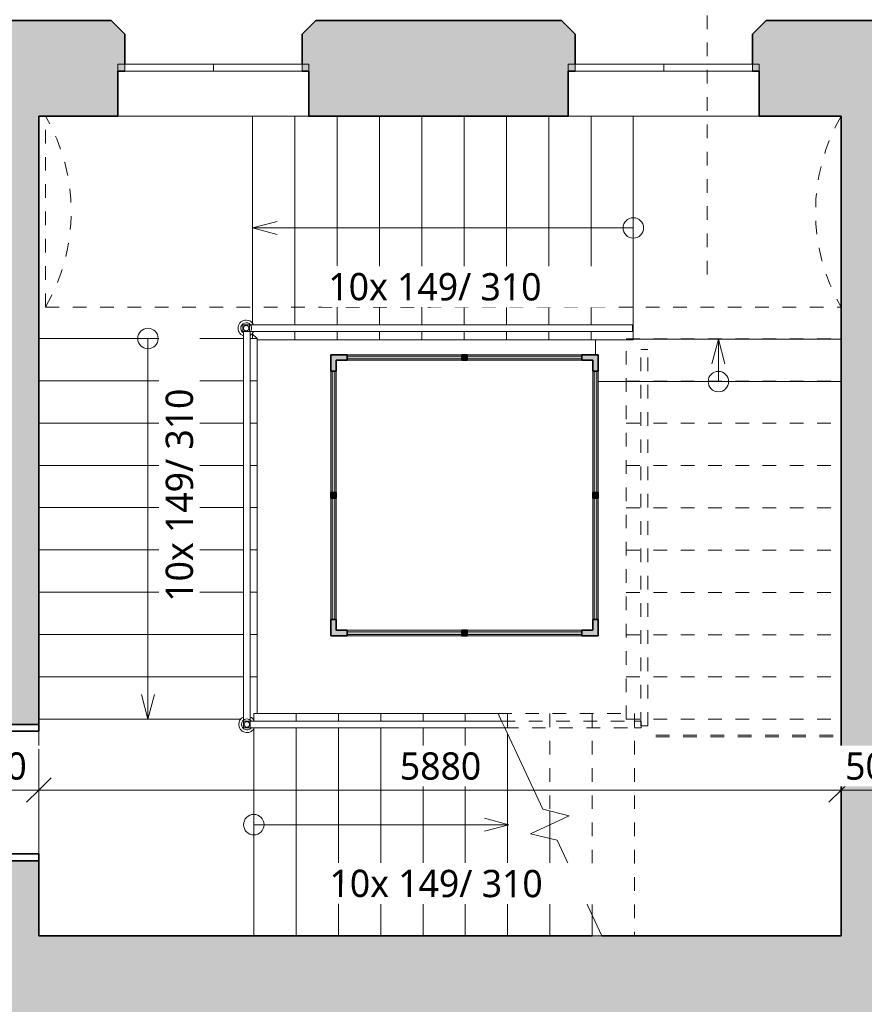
# Model space of a CAD drawing. Header units: metres. Extents: x -2.8 to 41.5, y -3 to 31.1.
# Tile 8 of 21: x 11.1 to 17.3, y 7.5 to 14.8. Entities that reach past the tile are written whole.
import ezdxf

# ---------------------------------------------------------------- set-up
doc = ezdxf.new("R2010")
doc.units = ezdxf.units.M
for name, pattern in [('AV - Carkovana 2mm', [0.0027, 0.002, -0.0007]), ('AV - Cerch_ 1 tecka 10mm', [0.018, 0.01, -0.004, 0, -0.004]), ('AV - Cerch_ 1 tecka 2mm', [0.004, 0.002, -0.001, 0, -0.001]), ('AV - Cerch_ 2 tecky 2mm', [0.0038, 0.002, -0.0006, 0, -0.0006, 0, -0.0006]), ('AV - Cerch_ 2 tecky 4mm', [0.008, 0.004, -0.0015, 0, -0.001, 0, -0.0015])]:
    doc.linetypes.add(name, pattern=pattern)
doc.layers.add('AV-KOTY', color=5, linetype='Continuous', lineweight=13, true_color=0x0000ff)
for name, color, linetype, lineweight in [('AV-KOTY-100', 7, 'Continuous', 5), ('AV-SRAFY', 7, 'Continuous', 35), ('AV-STAVBA', 7, 'Continuous', 18)]:
    doc.layers.add(name, color=color, linetype=linetype, lineweight=lineweight)
doc.styles.add('Trebuchet MS', font='trebuc.ttf', dxfattribs={"height": 0.2})
doc.dimstyles.new('2_mm_-_O_-_Blue_-_mm_-_zaokrouhlena', dxfattribs={"dimscale": 0.3048, "dimtxt": 0.20619, "dimasz": 0.590551, "dimexe": 0.393701, "dimexo": 0.0625, "dimgap": 0.065617, "dimtad": 1, "dimdec": 0, "dimlfac": 1000, "dimrnd": 10, "dimzin": 0, "dimdsep": 46, "dimtxsty": 'Trebuchet MS', "dimblk1": 'OBLIQUE', "dimblk2": 'OBLIQUE', "dimsah": 1, "dimcen": 0.09, "dimazin": 0, "dimtfac": 1, "dimtdec": 4, "dimtix": 1, "dimtmove": 0, "dimatfit": 3, "dimfxl": 0.984252, "dimfxlon": 1, "dimtvp": 1, "dimtfill": 1, "dimtolj": 1, "dimtzin": 0, "dimarcsym": 2})

# ---------------------------------------------------------------- blocks, each defined once
blk = doc.blocks.new('DO_1-P_Obl__členěné_121 - 900x2100-1016869-1NP mezipatro')
at = {"layer": 'AV-STAVBA'}
for p, q in [((-0.45, 1.085), (-0.45, 0.185)), ((-0.45, -0.445), (-0.45, 0.185)), ((0.45, -0.445), (0.45, 0.185)), ((0.45, 0.185), (0.45, -0.445)), ((-0.5, -0.445), (-0.45, -0.445)), ((-0.45, -0.445), (0.45, -0.445)), ((0.45, -0.445), (0.5, -0.445))]:
    blk.add_line(p, q, dxfattribs=at)
at = {"layer": 'AV-STAVBA', "lineweight": 35}
for p, q in [((-0.45, 0.185), (-0.5, 0.185)), ((-0.5, 0.185), (-0.5, -0.445)), ((-0.45, -0.445), (-0.45, 0.185)), ((0.5, 0.185), (0.45, 0.185)), ((0.45, 0.185), (0.45, -0.445)), ((0.5, -0.445), (0.5, 0.185)), ((-0.5, -0.445), (-0.45, -0.445)), ((0.45, -0.445), (0.5, -0.445))]:
    blk.add_line(p, q, dxfattribs=at)
at = {"layer": 'AV-STAVBA', "linetype": 'AV - Cerch_ 1 tecka 2mm'}
for p, q in [((-0.45, 0.185), (0.45, 0.185)), ((-0.5, -0.445), (0.5, -0.445)), ((-0.45, -0.445), (0.45, -0.445))]:
    blk.add_line(p, q, dxfattribs=at)
at = {"layer": 'AV-STAVBA'}
blk.add_arc((-0.45, 0.185), 0.9, 360, 90, dxfattribs=at)
blk = doc.blocks.new('Systémový panel - Prosklený panel - Interiérový-1045121-1NP mezipatro')
at = {"layer": 'AV-STAVBA'}
blk.add_hatch(color=256, dxfattribs=at).paths.add_polyline_path([(-0.42, -0.01), (0.42, -0.01), (0.42, 0.01), (-0.42, 0.01)])
for p, q in [((0.42, 0.01), (-0.42, 0.01)), ((-0.42, 0.01), (-0.42, -0.01)), ((0.42, -0.01), (0.42, 0.01)), ((-0.42, -0.01), (0.42, -0.01))]:
    blk.add_line(p, q, dxfattribs=at)
blk = doc.blocks.new('Systémový panel - Prosklený panel - Interiérový-1045395-1NP mezipatro')
at = {"layer": 'AV-STAVBA'}
blk.add_hatch(color=256, dxfattribs=at).paths.add_polyline_path([(-0.445, 0.01), (-0.445, -0.01), (0.445, -0.01), (0.445, 0.01)])
for p, q in [((0.445, 0.01), (-0.445, 0.01)), ((-0.445, 0.01), (-0.445, -0.01)), ((0.445, -0.01), (0.445, 0.01)), ((-0.445, -0.01), (0.445, -0.01))]:
    blk.add_line(p, q, dxfattribs=at)
blk = doc.blocks.new('Systémový panel - Prosklený panel - Interiérový-V7-1NP mezipatro')
at = {"layer": 'AV-STAVBA'}
blk.add_hatch(color=256, dxfattribs=at).paths.add_polyline_path([(0.1408, 0.01), (-0.42, 0.01), (-0.42, -0.01), (0.42, -0.01), (0.42, 0.01)])
for p, q in [((0.42, 0.01), (-0.42, 0.01)), ((-0.42, 0.01), (-0.42, -0.01)), ((0.42, -0.01), (0.42, 0.01)), ((-0.42, -0.01), (0.42, -0.01))]:
    blk.add_line(p, q, dxfattribs=at)
blk = doc.blocks.new('L Corner Mullion - 100x100-1044972-1NP mezipatro')
at = {"layer": 'AV-STAVBA'}
blk.add_hatch(color=256, dxfattribs=at).paths.add_polyline_path([(-0.02, 0.1), (-0.02, 0.02), (-0.1, 0.02), (-0.1, -0.02), (0.02, -0.02), (0.02, 0.1)])
at = {"layer": 'AV-STAVBA', "lineweight": 35}
for p, q in [((0.02, 0.1), (-0.02, 0.1)), ((-0.02, 0.1), (-0.02, 0.02)), ((0.02, -0.02), (0.02, 0.1)), ((-0.02, 0.02), (-0.1, 0.02)), ((-0.1, 0.02), (-0.1, -0.02)), ((-0.1, -0.02), (0.02, -0.02))]:
    blk.add_line(p, q, dxfattribs=at)
blk = doc.blocks.new('Obdélníková příčel - Koncepční příčel interiérová 40_40-1045116-1NP mezipatro')
at = {"layer": 'AV-STAVBA'}
blk.add_hatch(color=256, dxfattribs=at).paths.add_polyline_path([(-0.02, 0.02), (0.02, 0.02), (0.02, -0.02), (-0.02, -0.02)])
at = {"layer": 'AV-STAVBA', "lineweight": 35}
for p, q in [((-0.02, 0.02), (0.02, 0.02)), ((-0.02, -0.02), (-0.02, 0.02)), ((0.02, 0.02), (0.02, -0.02)), ((0.02, -0.02), (-0.02, -0.02))]:
    blk.add_line(p, q, dxfattribs=at)
blk = doc.blocks.new('L Corner Mullion - 100x100-1045031-1NP mezipatro')
at = {"layer": 'AV-STAVBA'}
blk.add_hatch(color=256, dxfattribs=at).paths.add_polyline_path([(-0.02, 0.1), (0.02, 0.1), (0.02, -0.02), (-0.1, -0.02), (-0.1, 0.02), (-0.02, 0.02)])
at = {"layer": 'AV-STAVBA', "lineweight": 35}
for p, q in [((-0.02, 0.1), (0.02, 0.1)), ((-0.02, 0.02), (-0.02, 0.1)), ((0.02, 0.1), (0.02, -0.02)), ((-0.1, -0.02), (-0.1, 0.02)), ((-0.1, 0.02), (-0.02, 0.02)), ((0.02, -0.02), (-0.1, -0.02))]:
    blk.add_line(p, q, dxfattribs=at)
blk = doc.blocks.new('Obdélníková příčel - Koncepční příčel interiérová 80_40-1045120-1NP mezipatro')
at = {"layer": 'AV-STAVBA'}
for p, q in [((13.5448, 12.2982), (14.3848, 12.2982)), ((14.3848, 12.2582), (13.5448, 12.2582))]:
    blk.add_line(p, q, dxfattribs=at)
blk = doc.blocks.new('Obdélníková příčel - Koncepční příčel interiérová 40_40-V8-1NP mezipatro')
at = {"layer": 'AV-STAVBA'}
blk.add_hatch(color=256, dxfattribs=at).paths.add_polyline_path([(-0.02, -0.02), (-0.02, 0.02), (0.02, 0.02), (0.02, -0.02)])
at = {"layer": 'AV-STAVBA', "lineweight": 35}
for p, q in [((-0.02, 0.02), (0.02, 0.02)), ((-0.02, -0.02), (-0.02, 0.02)), ((0.02, 0.02), (0.02, -0.02)), ((0.02, -0.02), (-0.02, -0.02))]:
    blk.add_line(p, q, dxfattribs=at)
blk = doc.blocks.new('L Corner Mullion - 100x100-V9-1NP mezipatro')
at = {"layer": 'AV-STAVBA'}
blk.add_hatch(color=256, dxfattribs=at).paths.add_polyline_path([(0.02, -0.02), (0.02, 0.1), (-0.02, 0.1), (-0.02, 0.02), (-0.1, 0.02), (-0.1, -0.02), (-0.0371, -0.02)])
at = {"layer": 'AV-STAVBA', "lineweight": 35}
for p, q in [((0.02, 0.1), (-0.02, 0.1)), ((-0.02, 0.1), (-0.02, 0.02)), ((0.02, -0.02), (0.02, 0.1)), ((-0.02, 0.02), (-0.1, 0.02)), ((-0.1, 0.02), (-0.1, -0.02)), ((-0.1, -0.02), (0.02, -0.02))]:
    blk.add_line(p, q, dxfattribs=at)
blk = doc.blocks.new('Obdélníková příčel - Koncepční příčel interiérová 80_40-1045391-1NP mezipatro')
at = {"layer": 'AV-STAVBA'}
for p, q in [((13.4248, 10.3582), (13.4248, 11.2482)), ((13.4648, 11.2482), (13.4648, 10.3582))]:
    blk.add_line(p, q, dxfattribs=at)
blk = doc.blocks.new('WI_2222_bez středního sloupku - 1400x3440-1056768-1NP mezipatro')
at = {"layer": 'AV-STAVBA'}
for p, q in [((-0.7, -0.02), (-0.7, 0.03)), ((-0.7, 0.03), (0.7, 0.03)), ((0, 0.03), (-0.65, 0.03)), ((-0.65, 0.03), (-0.65, -0.02)), ((-0.65, -0.02), (-0.65, 0.03)), ((0.65, 0.03), (0, 0.03)), ((0, 0.03), (0, -0.02)), ((0, 0.03), (0, -0.02)), ((0.65, 0.03), (0.65, -0.02)), ((0.65, -0.02), (0.65, 0.03)), ((0.7, -0.02), (0.7, 0.03)), ((-0.7, -0.02), (0.7, -0.02)), ((-0.65, -0.02), (0, -0.02)), ((0, -0.02), (0.65, -0.02))]:
    blk.add_line(p, q, dxfattribs=at)
blk = doc.blocks.new('Railing - BA_Zdobný sloupek zábradlí-1391636-1NP mezipatro')
at = {"layer": 'AV-STAVBA'}
for p, q in [((0.025, 0.025), (-0.025, 0.025)), ((-0.025, 0.025), (-0.025, -0.025)), ((0.025, -0.025), (0.025, 0.025)), ((-0.025, -0.025), (0.025, -0.025))]:
    blk.add_line(p, q, dxfattribs=at)
at = {"layer": 'AV-STAVBA', "flags": 128}
for points in [[(0.02, 0), (0.02, 0.0008), (0.0199, 0.0016), (0.0199, 0.0024), (0.0197, 0.0032), (0.0196, 0.004), (0.0194, 0.0048), (0.0192, 0.0055), (0.019, 0.0063), (0.0187, 0.007), (0.0184, 0.0078), (0.0181, 0.0085), (0.0177, 0.0092), (0.0174, 0.0099), (0.0169, 0.0106), (0.0165, 0.0113), (0.016, 0.0119), (0.0156, 0.0126), (0.015, 0.0132), (0.0145, 0.0138), (0.0139, 0.0143), (0.0133, 0.0149), (0.0127, 0.0154), (0.0121, 0.0159), (0.0115, 0.0164), (0.0108, 0.0168), (0.0101, 0.0172), (0.0094, 0.0176), (0.0087, 0.018), (0.008, 0.0183), (0.0072, 0.0186), (0.0065, 0.0189), (0.0057, 0.0192), (0.005, 0.0194), (0.0042, 0.0196), (0.0034, 0.0197), (0.0026, 0.0198), (0.0018, 0.0199), (0.001, 0.02), (0.0002, 0.02), (-0.0006, 0.02), (-0.0014, 0.02), (-0.0022, 0.0199), (-0.003, 0.0198), (-0.0038, 0.0196), (-0.0045, 0.0195), (-0.0053, 0.0193), (-0.0061, 0.0191), (-0.0068, 0.0188), (-0.0076, 0.0185), (-0.0083, 0.0182), (-0.009, 0.0178), (-0.0097, 0.0175), (-0.0104, 0.0171), (-0.0111, 0.0166), (-0.0118, 0.0162), (-0.0124, 0.0157), (-0.013, 0.0152), (-0.0136, 0.0146), (-0.0142, 0.0141), (-0.0147, 0.0135), (-0.0153, 0.0129), (-0.0158, 0.0123), (-0.0163, 0.0116), (-0.0167, 0.011), (-0.0171, 0.0103), (-0.0175, 0.0096), (-0.0179, 0.0089), (-0.0182, 0.0082), (-0.0186, 0.0074), (-0.0188, 0.0067), (-0.0191, 0.0059), (-0.0193, 0.0052), (-0.0195, 0.0044), (-0.0197, 0.0036), (-0.0198, 0.0028), (-0.0199, 0.002), (-0.02, 0.0012), (-0.02, 0.0004), (-0.02, 0)], [(-0.02, 0), (-0.02, -0.0008), (-0.0199, -0.0016), (-0.0199, -0.0024), (-0.0197, -0.0032), (-0.0196, -0.004), (-0.0194, -0.0048), (-0.0192, -0.0055), (-0.019, -0.0063), (-0.0187, -0.007), (-0.0184, -0.0078), (-0.0181, -0.0085), (-0.0177, -0.0092), (-0.0174, -0.0099), (-0.0169, -0.0106), (-0.0165, -0.0113), (-0.016, -0.0119), (-0.0156, -0.0126), (-0.015, -0.0132), (-0.0145, -0.0138), (-0.0139, -0.0143), (-0.0133, -0.0149), (-0.0127, -0.0154), (-0.0121, -0.0159), (-0.0115, -0.0164), (-0.0108, -0.0168), (-0.0101, -0.0172), (-0.0094, -0.0176), (-0.0087, -0.018), (-0.008, -0.0183), (-0.0072, -0.0186), (-0.0065, -0.0189), (-0.0057, -0.0192), (-0.005, -0.0194), (-0.0042, -0.0196), (-0.0034, -0.0197), (-0.0026, -0.0198), (-0.0018, -0.0199), (-0.001, -0.02), (-0.0002, -0.02), (0.0006, -0.02), (0.0014, -0.02), (0.0022, -0.0199), (0.003, -0.0198), (0.0038, -0.0196), (0.0045, -0.0195), (0.0053, -0.0193), (0.0061, -0.0191), (0.0068, -0.0188), (0.0076, -0.0185), (0.0083, -0.0182), (0.009, -0.0178), (0.0097, -0.0175), (0.0104, -0.0171), (0.0111, -0.0166), (0.0118, -0.0162), (0.0124, -0.0157), (0.013, -0.0152), (0.0136, -0.0146), (0.0142, -0.0141), (0.0147, -0.0135), (0.0153, -0.0129), (0.0158, -0.0123), (0.0163, -0.0116), (0.0167, -0.011), (0.0171, -0.0103), (0.0175, -0.0096), (0.0179, -0.0089), (0.0182, -0.0082), (0.0186, -0.0074), (0.0188, -0.0067), (0.0191, -0.0059), (0.0193, -0.0052), (0.0195, -0.0044), (0.0197, -0.0036), (0.0198, -0.0028), (0.0199, -0.002), (0.02, -0.0012), (0.02, -0.0004), (0.02, 0)]]:
    blk.add_lwpolyline(points, dxfattribs=at)
at = {"layer": 'AV-STAVBA'}
for radius, start, end in [(0.06, 115.30778, 180), (0.04, 49.75481, 180), (0.06, 30.60046, 64.69222), (0.06, 180, 340.24487), (0.04, 180, 330)]:
    blk.add_arc((0, 0), radius, start, end, dxfattribs=at)
blk = doc.blocks.new('Railing - Railing-1388629-1NP mezipatro')
at = {"layer": 'AV-STAVBA'}
for p, q in [((12.852, 12.5182), (12.8298, 12.5182)), ((15.6348, 12.5182), (12.852, 12.5182)), ((15.6348, 12.5182), (15.6348, 12.4682)), ((12.852, 12.4682), (12.8348, 12.4682)), ((15.6348, 12.4682), (12.852, 12.4682))]:
    blk.add_line(p, q, dxfattribs=at)
at = {"rotation": 270}
blk.add_blockref('Railing - BA_Zdobný sloupek zábradlí-1391636-1NP mezipatro', (12.8048, 12.4932), dxfattribs=at)
blk = doc.blocks.new('Railing - BA_Zdobný sloupek zábradlí-V10-1NP mezipatro')
at = {"layer": 'AV-STAVBA'}
for p, q in [((0.025, 0.025), (-0.025, 0.025)), ((-0.025, 0.025), (-0.025, -0.025)), ((0.025, -0.025), (0.025, 0.025)), ((-0.025, -0.025), (0.025, -0.025))]:
    blk.add_line(p, q, dxfattribs=at)
at = {"layer": 'AV-STAVBA', "flags": 128}
for points in [[(0.02, 0), (0.02, 0.0008), (0.0199, 0.0016), (0.0199, 0.0024), (0.0197, 0.0032), (0.0196, 0.004), (0.0194, 0.0048), (0.0192, 0.0055), (0.019, 0.0063), (0.0187, 0.007), (0.0184, 0.0078), (0.0181, 0.0085), (0.0177, 0.0092), (0.0174, 0.0099), (0.0169, 0.0106), (0.0165, 0.0113), (0.016, 0.0119), (0.0156, 0.0126), (0.015, 0.0132), (0.0145, 0.0138), (0.0139, 0.0143), (0.0133, 0.0149), (0.0127, 0.0154), (0.0121, 0.0159), (0.0115, 0.0164), (0.0108, 0.0168), (0.0101, 0.0172), (0.0094, 0.0176), (0.0087, 0.018), (0.008, 0.0183), (0.0072, 0.0186), (0.0065, 0.0189), (0.0057, 0.0192), (0.005, 0.0194), (0.0042, 0.0196), (0.0034, 0.0197), (0.0026, 0.0198), (0.0018, 0.0199), (0.001, 0.02), (0.0002, 0.02), (-0.0006, 0.02), (-0.0014, 0.02), (-0.0022, 0.0199), (-0.003, 0.0198), (-0.0038, 0.0196), (-0.0045, 0.0195), (-0.0053, 0.0193), (-0.0061, 0.0191), (-0.0068, 0.0188), (-0.0076, 0.0185), (-0.0083, 0.0182), (-0.009, 0.0178), (-0.0097, 0.0175), (-0.0104, 0.0171), (-0.0111, 0.0166), (-0.0118, 0.0162), (-0.0124, 0.0157), (-0.013, 0.0152), (-0.0136, 0.0146), (-0.0142, 0.0141), (-0.0147, 0.0135), (-0.0153, 0.0129), (-0.0158, 0.0123), (-0.0163, 0.0116), (-0.0167, 0.011), (-0.0171, 0.0103), (-0.0175, 0.0096), (-0.0179, 0.0089), (-0.0182, 0.0082), (-0.0186, 0.0074), (-0.0188, 0.0067), (-0.0191, 0.0059), (-0.0193, 0.0052), (-0.0195, 0.0044), (-0.0197, 0.0036), (-0.0198, 0.0028), (-0.0199, 0.002), (-0.02, 0.0012), (-0.02, 0.0004), (-0.02, 0)], [(-0.02, 0), (-0.02, -0.0008), (-0.0199, -0.0016), (-0.0199, -0.0024), (-0.0197, -0.0032), (-0.0196, -0.004), (-0.0194, -0.0048), (-0.0192, -0.0055), (-0.019, -0.0063), (-0.0187, -0.007), (-0.0184, -0.0078), (-0.0181, -0.0085), (-0.0177, -0.0092), (-0.0174, -0.0099), (-0.0169, -0.0106), (-0.0165, -0.0113), (-0.016, -0.0119), (-0.0156, -0.0126), (-0.015, -0.0132), (-0.0145, -0.0138), (-0.0139, -0.0143), (-0.0133, -0.0149), (-0.0127, -0.0154), (-0.0121, -0.0159), (-0.0115, -0.0164), (-0.0108, -0.0168), (-0.0101, -0.0172), (-0.0094, -0.0176), (-0.0087, -0.018), (-0.008, -0.0183), (-0.0072, -0.0186), (-0.0065, -0.0189), (-0.0057, -0.0192), (-0.005, -0.0194), (-0.0042, -0.0196), (-0.0034, -0.0197), (-0.0026, -0.0198), (-0.0018, -0.0199), (-0.001, -0.02), (-0.0002, -0.02), (0.0006, -0.02), (0.0014, -0.02), (0.0022, -0.0199), (0.003, -0.0198), (0.0038, -0.0196), (0.0045, -0.0195), (0.0053, -0.0193), (0.0061, -0.0191), (0.0068, -0.0188), (0.0076, -0.0185), (0.0083, -0.0182), (0.009, -0.0178), (0.0097, -0.0175), (0.0104, -0.0171), (0.0111, -0.0166), (0.0118, -0.0162), (0.0124, -0.0157), (0.013, -0.0152), (0.0136, -0.0146), (0.0142, -0.0141), (0.0147, -0.0135), (0.0153, -0.0129), (0.0158, -0.0123), (0.0163, -0.0116), (0.0167, -0.011), (0.0171, -0.0103), (0.0175, -0.0096), (0.0179, -0.0089), (0.0182, -0.0082), (0.0186, -0.0074), (0.0188, -0.0067), (0.0191, -0.0059), (0.0193, -0.0052), (0.0195, -0.0044), (0.0197, -0.0036), (0.0198, -0.0028), (0.0199, -0.002), (0.02, -0.0012), (0.02, -0.0004), (0.02, 0)]]:
    blk.add_lwpolyline(points, dxfattribs=at)
at = {"layer": 'AV-STAVBA'}
for radius, start, end in [(0.06, 115.30778, 180), (0.04, 92.74302, 180), (0.04, 40.24519, 87.25698), (0.06, 30.76037, 64.69222), (0.06, 180, 329.23963), (0.04, 180, 319.75481)]:
    blk.add_arc((0, 0), radius, start, end, dxfattribs=at)
blk = doc.blocks.new('Railing - Railing-1390515-1NP mezipatro')
at = {"layer": 'AV-STAVBA'}
for p, q in [((12.7848, 12.4682), (12.7848, 9.6277)), ((12.8298, 12.4682), (12.8348, 12.4682)), ((12.8348, 12.4682), (12.8348, 9.6277)), ((12.7848, 9.6277), (12.7848, 9.6132)), ((12.8348, 9.6277), (12.8348, 9.6132))]:
    blk.add_line(p, q, dxfattribs=at)
blk.add_blockref('Railing - BA_Zdobný sloupek zábradlí-V10-1NP mezipatro', (12.8098, 9.5882))
blk = doc.blocks.new('Railing - Railing-1391718-1NP mezipatro')
at = {"layer": 'AV-STAVBA'}
for p, q in [((12.8348, 9.6132), (14.6762, 9.6132)), ((14.6995, 9.5632), (14.6762, 9.6132)), ((12.8348, 9.5632), (14.6995, 9.5632))]:
    blk.add_line(p, q, dxfattribs=at)
at = {"layer": 'AV-STAVBA', "linetype": 'AV - Cerch_ 2 tecky 2mm'}
for p, q in [((14.6762, 9.6132), (15.6506, 9.6132)), ((15.6506, 9.6132), (15.7006, 9.6132)), ((15.7006, 9.6132), (15.7006, 9.5632)), ((14.6995, 9.5632), (15.6506, 9.5632)), ((15.6506, 9.5632), (15.7006, 9.5632))]:
    blk.add_line(p, q, dxfattribs=at)
blk = doc.blocks.new('Railing - Railing-1391833-1NP mezipatro')
at = {"layer": 'AV-STAVBA', "linetype": 'AV - Cerch_ 2 tecky 2mm'}
for p, q in [((15.6981, 12.3359), (15.7481, 12.3359)), ((15.6981, 9.5782), (15.6981, 12.3359)), ((15.7481, 9.5782), (15.7481, 12.3359)), ((15.7481, 9.5782), (15.6981, 9.5782))]:
    blk.add_line(p, q, dxfattribs=at)
blk = doc.blocks.new('SFR_IPE - IPE 220-1424619-1NP mezipatro')
at = {"layer": 'AV-STAVBA', "linetype": 'AV - Carkovana 2mm'}
for p, q in [((0.6799, 0.0065), (-0.6776, 0.0065)), ((0.6799, -0.0065), (-0.6776, -0.0065))]:
    blk.add_line(p, q, dxfattribs=at)
blk = doc.blocks.new('GM_Void_valená klenba - GM_Void_valená klenba-1524361-1NP mezipatro')
at = {"layer": 'AV-STAVBA', "linetype": 'AV - Cerch_ 1 tecka 2mm', "lineweight": 13}
for p, q in [((-0.7, 2.89), (-0.7, -2.94)), ((-0.7, 2.89), (0.7, 2.89)), ((0.7, 2.89), (0.7, -2.94)), ((-0.7, -2.94), (0.7, -2.94))]:
    blk.add_line(p, q, dxfattribs=at)
for centre, start, end in [((0, 4.1064), 240.08142, 299.91858), ((0, -4.1564), 60.08142, 119.91858)]:
    blk.add_arc(centre, 1.4035, start, end, dxfattribs=at)
blk = doc.blocks.new('DIMBLOCK51-1NP mezipatro')
at = {"layer": 'AV-KOTY-100', "color": 5, "true_color": 0x0000ff}
for p, q in [((10.6548, 9.1073), (10.6548, 9.4073)), ((11.2848, 9.1073), (11.2848, 9.4073)), ((10.6548, 9.1073), (10.7448, 9.1973)), ((11.2848, 9.1073), (11.3748, 9.1973)), ((10.6548, 9.1073), (10.5648, 9.0173)), ((10.6548, 9.1073), (11.2848, 9.1073)), ((10.6548, 9.1073), (10.6548, 8.9873)), ((11.2848, 9.1073), (11.1948, 9.0173)), ((11.2848, 9.1073), (11.2848, 8.9873))]:
    blk.add_line(p, q, dxfattribs=at)
at = {"layer": 'AV-KOTY-100', "color": 0, "insert": (10.7496, 9.3832), "char_height": 0.2, "width": 0.528406, "attachment_point": 1, "line_spacing_factor": 1.048425, "style": 'Trebuchet MS', "bg_fill": 3, "box_fill_scale": 1.25, "bg_fill_color": 256, "bg_fill_true_color": 13158600, "bg_fill_transparency": 0}
blk.add_mtext('630', dxfattribs=at)
blk = doc.blocks.new('_Oblique')
at = {"color": 0, "linetype": 'ByBlock', "lineweight": -2}
blk.add_line((-0.5, -0.5), (0.5, 0.5), dxfattribs=at)
blk = doc.blocks.new('DIMBLOCK52-1NP mezipatro')
at = {"layer": 'AV-KOTY-100', "color": 5, "true_color": 0x0000ff}
for p, q in [((11.2848, 9.1073), (11.2848, 9.4073)), ((17.1648, 9.1073), (17.1648, 9.4073)), ((11.2848, 9.1073), (11.3748, 9.1973)), ((17.1648, 9.1073), (17.2548, 9.1973)), ((11.2848, 9.1073), (11.1948, 9.0173)), ((11.2848, 9.1073), (17.1648, 9.1073)), ((11.2848, 9.1073), (11.2848, 8.9873)), ((17.1648, 9.1073), (17.0748, 9.0173)), ((17.1648, 9.1073), (17.1648, 8.9873))]:
    blk.add_line(p, q, dxfattribs=at)
at = {"layer": 'AV-KOTY-100', "color": 0, "insert": (13.9313, 9.3832), "char_height": 0.2, "width": 0.704541, "attachment_point": 1, "line_spacing_factor": 1.048425, "style": 'Trebuchet MS', "bg_fill": 3, "box_fill_scale": 1.25, "bg_fill_color": 256, "bg_fill_true_color": 13158600, "bg_fill_transparency": 0}
blk.add_mtext('5880', dxfattribs=at)
blk = doc.blocks.new('DIMBLOCK53-1NP mezipatro')
at = {"layer": 'AV-KOTY-100', "color": 5, "true_color": 0x0000ff}
for p, q in [((17.1648, 9.1073), (17.1648, 9.4073)), ((17.6648, 9.1073), (17.6648, 9.4073)), ((17.1648, 9.1073), (17.2548, 9.1973)), ((17.6648, 9.1073), (17.7548, 9.1973)), ((17.1648, 9.1073), (17.0748, 9.0173)), ((17.1648, 9.1073), (17.6648, 9.1073)), ((17.1648, 9.1073), (17.1648, 8.9873)), ((17.6648, 9.1073), (17.5748, 9.0173)), ((17.6648, 9.1073), (17.6648, 8.9873))]:
    blk.add_line(p, q, dxfattribs=at)
at = {"layer": 'AV-KOTY-100', "color": 0, "insert": (17.1946, 9.3832), "char_height": 0.2, "width": 0.528406, "attachment_point": 1, "line_spacing_factor": 1.048425, "style": 'Trebuchet MS', "bg_fill": 3, "box_fill_scale": 1.25, "bg_fill_color": 256, "bg_fill_true_color": 13158600, "bg_fill_transparency": 0}
blk.add_mtext('500', dxfattribs=at)

msp = doc.modelspace()

# ---------------------------------------------------------------- hatches: boundary and pattern name
at = {"layer": 'AV-SRAFY', "lineweight": 18}
h = msp.add_hatch(color=256, dxfattribs=at)
h.paths.add_polyline_path([(16.5648, 14.0482), (17.4148, 14.0482), (17.4148, 14.7482), (16.6148, 14.7482), (16.5148, 14.6482), (16.5148, 14.3782), (16.5648, 14.3782)])
h.paths.add_polyline_path([(15.1648, 14.0482), (15.1648, 14.3782), (15.2148, 14.3782), (15.2148, 14.6482), (15.1148, 14.7482), (13.3148, 14.7482), (13.2148, 14.6482), (13.2148, 14.3782), (13.2648, 14.3782), (13.2648, 14.0482), (14.704, 14.0482)])
h.paths.add_polyline_path([(11.8648, 14.0482), (11.8648, 14.3782), (11.9148, 14.3782), (11.9148, 14.6482), (11.8148, 14.7482), (10.6548, 14.7482), (10.6548, 14.0482), (11.2848, 14.0482)])
for points in [[(10.6548, 12.5982), (11.2848, 12.5982), (11.2848, 14.0482), (10.6548, 14.0482), (10.6548, 13.5799)], [(17.1648, 7.3582), (17.6648, 7.3582), (17.6648, 13.8482), (17.4148, 13.8482), (17.4148, 14.0482), (17.1648, 14.0482), (17.1648, 8.0382)], [(17.1148, 7.3582), (17.1648, 7.3582), (17.1648, 8.0382), (10.6548, 8.0382), (10.6548, 7.5482), (10.4548, 7.5482), (10.4548, 7.3582), (14.704, 7.3582)]]:
    msp.add_hatch(color=256, dxfattribs=at).paths.add_polyline_path(points)
h = msp.add_hatch(color=256, dxfattribs=at)
h.paths.add_polyline_path([(10.6548, 8.0382), (11.2848, 8.0382), (11.2848, 8.5882), (10.6548, 8.5882), (10.6548, 8.5482)])
h.paths.add_polyline_path([(10.6548, 9.5882), (11.2848, 9.5882), (11.2848, 12.5982), (10.6548, 12.5982), (10.6548, 9.7479)])

# ---------------------------------------------------------------- linework, layer by layer
at = {"layer": 'AV-KOTY', "linetype": 'AV - Cerch_ 1 tecka 10mm', "lineweight": 5}
msp.add_line((16.1824, 12.8867), (16.1824, 16.6203), dxfattribs=at)
at = {"layer": 'AV-KOTY'}
for p, q in [((12.852, 13.2282), (13.032, 13.2764)), ((13.162, 13.2282), (12.852, 13.2282)), ((12.852, 13.2282), (13.032, 13.18)), ((13.472, 13.2282), (13.162, 13.2282)), ((13.782, 13.2282), (13.472, 13.2282)), ((14.092, 13.2282), (13.782, 13.2282)), ((14.402, 13.2282), (14.092, 13.2282)), ((14.712, 13.2282), (14.402, 13.2282)), ((15.022, 13.2282), (14.712, 13.2282)), ((15.332, 13.2282), (15.022, 13.2282)), ((15.642, 13.2282), (15.332, 13.2282)), ((12.0848, 12.4177), (12.0848, 12.1077)), ((16.2654, 12.4116), (16.2172, 12.2316)), ((16.2654, 12.1016), (16.2654, 12.4116)), ((16.2654, 12.4116), (16.3137, 12.2316)), ((12.0848, 12.1077), (12.0848, 11.7977)), ((12.0848, 11.7977), (12.0848, 11.4877)), ((12.0848, 11.4877), (12.0848, 11.1777)), ((12.0848, 11.1777), (12.0848, 10.8677)), ((12.0848, 10.8677), (12.0848, 10.5577)), ((12.0848, 10.5577), (12.0848, 10.2477)), ((12.0848, 10.2477), (12.0848, 9.9377)), ((12.0848, 9.9377), (12.0848, 9.6277)), ((12.0848, 9.6277), (12.0366, 9.8077)), ((12.0848, 9.6277), (12.133, 9.8077)), ((14.7306, 8.8532), (14.5506, 8.9014)), ((12.8606, 8.8532), (13.1706, 8.8532)), ((13.1706, 8.8532), (13.4806, 8.8532)), ((13.4806, 8.8532), (13.7906, 8.8532)), ((13.7906, 8.8532), (14.1006, 8.8532)), ((14.1006, 8.8532), (14.4106, 8.8532)), ((14.4106, 8.8532), (14.7206, 8.8532)), ((14.7306, 8.8532), (14.5506, 8.805)), ((14.7206, 8.8532), (14.7306, 8.8532))]:
    msp.add_line(p, q, dxfattribs=at)
for centre in [(15.642, 13.2282), (12.0848, 12.4177), (16.2654, 12.1016), (12.8606, 8.8532)]:
    msp.add_circle(centre, 0.075, dxfattribs=at)
at = {"layer": 'AV-STAVBA', "lineweight": 35}
for p, q in [((11.8148, 14.7482), (10.3998, 14.7482)), ((11.9148, 14.6482), (11.8148, 14.7482)), ((13.3148, 14.7482), (13.2148, 14.6482)), ((15.1148, 14.7482), (13.3148, 14.7482)), ((15.2148, 14.6482), (15.1148, 14.7482)), ((16.6148, 14.7482), (16.5148, 14.6482)), ((18.0298, 14.7482), (16.6148, 14.7482)), ((11.9148, 14.4282), (11.9148, 14.6482)), ((13.2148, 14.6482), (13.2148, 14.4282)), ((15.2148, 14.4282), (15.2148, 14.6482)), ((16.5148, 14.6482), (16.5148, 14.4282)), ((11.8648, 14.0482), (11.8648, 14.3782)), ((11.8648, 14.3782), (11.9148, 14.3782)), ((13.2148, 14.3782), (13.2648, 14.3782)), ((13.2648, 14.3782), (13.2648, 14.0482)), ((15.1648, 14.0482), (15.1648, 14.3782)), ((15.1648, 14.3782), (15.2148, 14.3782)), ((16.5148, 14.3782), (16.5648, 14.3782)), ((16.5648, 14.3782), (16.5648, 14.0482)), ((11.2848, 14.0482), (11.8648, 14.0482)), ((11.2848, 9.5882), (11.2848, 14.0482)), ((13.2648, 14.0482), (15.1648, 14.0482)), ((16.5648, 14.0482), (17.1648, 14.0482)), ((17.1648, 14.0482), (17.1648, 8.0382)), ((10.6548, 9.5882), (11.2848, 9.5882)), ((11.2848, 8.5882), (10.6548, 8.5882)), ((11.2848, 8.0382), (11.2848, 8.5882)), ((15.3406, 8.0382), (11.2848, 8.0382)), ((17.1648, 8.0382), (15.4106, 8.0382))]:
    msp.add_line(p, q, dxfattribs=at)
at = {"layer": 'AV-STAVBA'}
for p, q in [((12.852, 14.0482), (11.8648, 14.0482)), ((12.852, 12.5301), (12.852, 14.0482)), ((13.162, 14.0482), (12.852, 14.0482)), ((13.2648, 14.0482), (13.162, 14.0482)), ((13.162, 12.5182), (13.162, 14.0482)), ((13.472, 12.5182), (13.472, 14.0482)), ((13.782, 12.5182), (13.782, 14.0482)), ((14.092, 12.5182), (14.092, 14.0482)), ((14.402, 12.5182), (14.402, 14.0482)), ((14.712, 12.5182), (14.712, 14.0482)), ((15.022, 12.5182), (15.022, 14.0482)), ((15.332, 14.0482), (15.1648, 14.0482)), ((15.642, 14.0482), (15.332, 14.0482)), ((15.332, 12.5182), (15.332, 14.0482)), ((16.5648, 14.0482), (15.642, 14.0482)), ((15.642, 12.4082), (15.642, 14.0482)), ((12.7848, 12.4177), (11.2848, 12.4177)), ((12.8848, 12.4177), (12.8348, 12.4177)), ((12.852, 12.4177), (12.852, 12.4563)), ((12.8848, 12.4177), (12.852, 12.4482)), ((12.8848, 12.4177), (12.8848, 12.1077)), ((13.162, 12.4082), (13.162, 12.4682)), ((13.472, 12.4082), (13.472, 12.4682)), ((13.782, 12.4082), (13.782, 12.4682)), ((14.092, 12.4082), (14.092, 12.4682)), ((14.402, 12.4082), (14.402, 12.4682)), ((14.712, 12.4082), (14.712, 12.4682)), ((15.022, 12.4082), (15.022, 12.4682)), ((15.332, 12.4082), (15.332, 12.4682)), ((13.162, 12.4082), (12.8848, 12.4082)), ((13.472, 12.4082), (13.162, 12.4082)), ((13.782, 12.4082), (13.472, 12.4082)), ((14.092, 12.4082), (13.782, 12.4082)), ((14.402, 12.4082), (14.092, 12.4082)), ((14.712, 12.4082), (14.402, 12.4082)), ((15.022, 12.4082), (14.712, 12.4082)), ((15.332, 12.4082), (15.022, 12.4082)), ((15.642, 12.4082), (15.332, 12.4082)), ((15.3654, 12.2982), (15.3654, 12.4082)), ((15.642, 12.4116), (17.1648, 12.4116)), ((12.7848, 12.1077), (11.2848, 12.1077)), ((12.8848, 12.1077), (12.8348, 12.1077)), ((12.8848, 12.1077), (12.8848, 11.7977)), ((15.3848, 12.1016), (17.1648, 12.1016)), ((12.7848, 11.7977), (11.2848, 11.7977)), ((12.8848, 11.7977), (12.8348, 11.7977)), ((12.8848, 11.7977), (12.8848, 11.4877)), ((12.7848, 11.4877), (11.2848, 11.4877)), ((12.8848, 11.4877), (12.8348, 11.4877)), ((12.8848, 11.4877), (12.8848, 11.1777)), ((12.7848, 11.1777), (11.2848, 11.1777)), ((12.8848, 11.1777), (12.8348, 11.1777)), ((12.8848, 11.1777), (12.8848, 10.8677)), ((12.7848, 10.8677), (11.2848, 10.8677)), ((12.8848, 10.8677), (12.8348, 10.8677)), ((12.8848, 10.8677), (12.8848, 10.5577)), ((12.7848, 10.5577), (11.2848, 10.5577)), ((12.8848, 10.5577), (12.8348, 10.5577)), ((12.8848, 10.5577), (12.8848, 10.2477)), ((12.7848, 10.2477), (11.2848, 10.2477)), ((12.8848, 10.2477), (12.8348, 10.2477)), ((12.8848, 10.2477), (12.8848, 9.9377)), ((12.7848, 9.9377), (11.2848, 9.9377)), ((12.8848, 9.9377), (12.8348, 9.9377)), ((12.8848, 9.9377), (12.8848, 9.6682)), ((12.7665, 9.6277), (11.2848, 9.6277)), ((12.8606, 9.6277), (12.8531, 9.6277)), ((12.8606, 9.6682), (12.8606, 9.6132)), ((12.8606, 9.6682), (13.1706, 9.6682)), ((13.1706, 9.6682), (13.4806, 9.6682)), ((13.1706, 9.6682), (13.1706, 9.6132)), ((13.4806, 9.6682), (13.7906, 9.6682)), ((13.4806, 9.6682), (13.4806, 9.6132)), ((13.7906, 9.6682), (14.1006, 9.6682)), ((13.7906, 9.6682), (13.7906, 9.6132)), ((14.1006, 9.6682), (14.4106, 9.6682)), ((14.1006, 9.6682), (14.1006, 9.6132)), ((14.4106, 9.6682), (14.6506, 9.6682)), ((14.4106, 9.6682), (14.4106, 9.6132)), ((11.2848, 9.5382), (11.2848, 8.6382)), ((12.8606, 9.5632), (12.8606, 8.0382)), ((13.1706, 9.5632), (13.1706, 8.0382)), ((13.4806, 9.5632), (13.4806, 8.0382)), ((13.7906, 9.5632), (13.7906, 8.0382)), ((14.1006, 9.5632), (14.1006, 8.0382)), ((14.4106, 9.5632), (14.4106, 8.0382)), ((14.7206, 9.518), (14.7206, 8.0382)), ((15.0306, 8.9537), (15.0306, 8.8532)), ((15.0306, 8.7528), (15.0306, 8.0382)), ((15.3406, 8.1884), (15.3406, 8.0382)), ((15.3406, 8.0382), (15.4106, 8.0382))]:
    msp.add_line(p, q, dxfattribs=at)
at = {"layer": 'AV-STAVBA', "linetype": 'AV - Cerch_ 2 tecky 4mm'}
for p, q in [((12.852, 12.5301), (12.852, 14.0482)), ((13.162, 12.5182), (13.162, 14.0482)), ((13.472, 12.5182), (13.472, 14.0482)), ((13.782, 12.5182), (13.782, 14.0482)), ((14.092, 12.5182), (14.092, 14.0482)), ((14.402, 12.5182), (14.402, 14.0482)), ((14.712, 12.5182), (14.712, 14.0482)), ((15.022, 12.5182), (15.022, 14.0482)), ((15.332, 12.5182), (15.332, 14.0482)), ((15.642, 12.4082), (15.642, 14.0482)), ((12.7848, 12.4177), (11.2848, 12.4177)), ((12.8848, 12.4177), (12.8348, 12.4177)), ((12.852, 12.4177), (12.852, 12.4563)), ((13.162, 12.4082), (13.162, 12.4682)), ((13.472, 12.4082), (13.472, 12.4682)), ((13.782, 12.4082), (13.782, 12.4682)), ((14.092, 12.4082), (14.092, 12.4682)), ((14.402, 12.4082), (14.402, 12.4682)), ((14.712, 12.4082), (14.712, 12.4682)), ((15.022, 12.4082), (15.022, 12.4682)), ((15.332, 12.4082), (15.332, 12.4682)), ((15.5899, 12.4159), (17.1648, 12.4159)), ((15.5899, 9.6259), (15.5899, 12.4159)), ((15.642, 12.4116), (17.1648, 12.4116)), ((17.1648, 9.6259), (17.1648, 12.4159)), ((12.7848, 12.1077), (11.2848, 12.1077)), ((12.8848, 12.1077), (12.8348, 12.1077)), ((15.3848, 12.1016), (17.1648, 12.1016)), ((15.5899, 12.1059), (17.1648, 12.1059)), ((15.5899, 12.1059), (17.1648, 12.1059)), ((12.7848, 11.7977), (11.2848, 11.7977)), ((12.8848, 11.7977), (12.8348, 11.7977)), ((15.5899, 11.7959), (17.1648, 11.7959)), ((15.5899, 11.7959), (17.1648, 11.7959)), ((12.7848, 11.4877), (11.2848, 11.4877)), ((12.8848, 11.4877), (12.8348, 11.4877)), ((15.5899, 11.4859), (17.1648, 11.4859)), ((15.5899, 11.4859), (17.1648, 11.4859)), ((12.7848, 11.1777), (11.2848, 11.1777)), ((12.8848, 11.1777), (12.8348, 11.1777)), ((15.5899, 11.1759), (17.1648, 11.1759)), ((15.5899, 11.1759), (17.1648, 11.1759)), ((12.7848, 10.8677), (11.2848, 10.8677)), ((12.8848, 10.8677), (12.8348, 10.8677)), ((15.5899, 10.8659), (17.1648, 10.8659)), ((15.5899, 10.8659), (17.1648, 10.8659)), ((12.7848, 10.5577), (11.2848, 10.5577)), ((12.8848, 10.5577), (12.8348, 10.5577)), ((15.5899, 10.5559), (17.1648, 10.5559)), ((15.5899, 10.5559), (17.1648, 10.5559)), ((12.7848, 10.2477), (11.2848, 10.2477)), ((12.8848, 10.2477), (12.8348, 10.2477)), ((15.5899, 10.2459), (17.1648, 10.2459)), ((15.5899, 10.2459), (17.1648, 10.2459)), ((12.7848, 9.9377), (11.2848, 9.9377)), ((12.8848, 9.9377), (12.8348, 9.9377)), ((15.5899, 9.9359), (17.1648, 9.9359)), ((15.5899, 9.9359), (17.1648, 9.9359)), ((12.7665, 9.6277), (11.2848, 9.6277)), ((12.8606, 9.6277), (12.8531, 9.6277)), ((12.8606, 9.6682), (12.8606, 9.6132)), ((13.1706, 9.6682), (13.1706, 9.6132)), ((13.4806, 9.6682), (13.4806, 9.6132)), ((13.7906, 9.6682), (13.7906, 9.6132)), ((14.1006, 9.6682), (14.1006, 9.6132)), ((14.4106, 9.6682), (14.4106, 9.6132)), ((14.6506, 9.6682), (15.6506, 9.6682)), ((14.7206, 9.6682), (14.7206, 9.518)), ((14.7206, 9.6682), (14.7206, 9.518)), ((15.0306, 9.6682), (15.0306, 8.9537)), ((15.0306, 9.6682), (15.0306, 8.9537)), ((15.3406, 9.6682), (15.3406, 8.1884)), ((15.3406, 9.6682), (15.3406, 8.1884)), ((15.5899, 9.6259), (17.1648, 9.6259)), ((15.5899, 9.6259), (17.1648, 9.6259)), ((15.6506, 9.6682), (15.6506, 8.0382)), ((15.6506, 9.6682), (15.6506, 8.0382)), ((17.1648, 8.0382), (17.1648, 9.6259)), ((12.8606, 9.5632), (12.8606, 8.0382)), ((13.1706, 9.5632), (13.1706, 8.0382)), ((13.4806, 9.5632), (13.4806, 8.0382)), ((13.7906, 9.5632), (13.7906, 8.0382)), ((14.1006, 9.5632), (14.1006, 8.0382)), ((14.4106, 9.5632), (14.4106, 8.0382)), ((14.7206, 9.518), (14.7206, 8.0382)), ((15.0306, 8.9537), (15.0306, 8.8532)), ((15.0306, 8.8532), (15.0306, 8.7528)), ((15.0306, 8.8532), (15.0306, 8.7528)), ((15.0306, 8.7528), (15.0306, 8.0382)), ((15.3406, 8.1884), (15.3406, 8.0382)), ((15.4106, 8.0382), (15.6506, 8.0382)), ((15.6506, 8.0382), (17.1648, 8.0382))]:
    msp.add_line(p, q, dxfattribs=at)
at = {"layer": 'AV-STAVBA', "lineweight": 13}
for p, q in [((14.6762, 9.6132), (14.6506, 9.6682)), ((14.9778, 8.9665), (14.6995, 9.5632)), ((15.1722, 8.9192), (14.9778, 8.9665)), ((14.889, 8.7872), (15.1722, 8.9192)), ((15.0834, 8.7399), (14.889, 8.7872)), ((15.4106, 8.0382), (15.0834, 8.7399))]:
    msp.add_line(p, q, dxfattribs=at)

# ---------------------------------------------------------------- block references
at = {"layer": 'AV-STAVBA'}
for name, p in [('WI_2222_bez středního sloupku - 1400x3440-1056768-1NP mezipatro', (12.5648, 14.3982)), ('WI_2222_bez středního sloupku - 1400x3440-1056768-1NP mezipatro', (15.8648, 14.3982)), ('Railing - Railing-1388629-1NP mezipatro', (0, 0)), ('Railing - Railing-1390515-1NP mezipatro', (0, 0)), ('Obdélníková příčel - Koncepční příčel interiérová 80_40-1045120-1NP mezipatro', (0, 0)), ('Systémový panel - Prosklený panel - Interiérový-1045121-1NP mezipatro', (13.9648, 12.2782)), ('Obdélníková příčel - Koncepční příčel interiérová 80_40-1045120-1NP mezipatro', (0.88, 0)), ('Systémový panel - Prosklený panel - Interiérový-1045121-1NP mezipatro', (14.8448, 12.2782)), ('Obdélníková příčel - Koncepční příčel interiérová 80_40-1045391-1NP mezipatro', (0, 0.93)), ('Obdélníková příčel - Koncepční příčel interiérová 80_40-1045391-1NP mezipatro', (0, 0)), ('L Corner Mullion - 100x100-V9-1NP mezipatro', (15.3648, 10.2582)), ('Railing - Railing-1391718-1NP mezipatro', (0, 0))]:
    msp.add_blockref(name, p, dxfattribs=at)
at = {"layer": 'AV-STAVBA', "linetype": 'AV - Cerch_ 1 tecka 2mm', "lineweight": 13, "rotation": 89.9999999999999}
msp.add_blockref('GM_Void_valená klenba - GM_Void_valená klenba-1524361-1NP mezipatro', (14.2248, 13.3482), dxfattribs=at)
at = {"layer": 'AV-STAVBA'}
for name, p, rotation in [('L Corner Mullion - 100x100-1044972-1NP mezipatro', (13.4448, 12.2782), 180), ('Systémový panel - Prosklený panel - Interiérový-1045395-1NP mezipatro', (13.4448, 11.7332), 90), ('Obdélníková příčel - Koncepční příčel interiérová 80_40-1045391-1NP mezipatro', (28.8096, 22.5364), 180), ('Systémový panel - Prosklený panel - Interiérový-1045395-1NP mezipatro', (15.3648, 11.7332), 270), ('Systémový panel - Prosklený panel - Interiérový-1045395-1NP mezipatro', (13.4448, 10.8032), 90), ('Obdélníková příčel - Koncepční příčel interiérová 80_40-1045391-1NP mezipatro', (28.8096, 21.6064), 180), ('Systémový panel - Prosklený panel - Interiérový-1045395-1NP mezipatro', (15.3648, 10.8032), 270), ('L Corner Mullion - 100x100-V9-1NP mezipatro', (13.4448, 10.2582), 270), ('Obdélníková příčel - Koncepční příčel interiérová 80_40-1045120-1NP mezipatro', (27.9296, 22.5364), 180), ('Systémový panel - Prosklený panel - Interiérový-V7-1NP mezipatro', (13.9648, 10.2582), 180), ('Obdélníková příčel - Koncepční příčel interiérová 80_40-1045120-1NP mezipatro', (28.8096, 22.5364), 180), ('Systémový panel - Prosklený panel - Interiérový-V7-1NP mezipatro', (14.8448, 10.2582), 180), ('DO_1-P_Obl__členěné_121 - 900x2100-1016869-1NP mezipatro', (10.8398, 9.0882), 89.9999999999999)]:
    msp.add_blockref(name, p, dxfattribs=dict(at, rotation=rotation))
at = {"layer": 'AV-STAVBA', "extrusion": (0, 0, -1)}
for name, p, rotation in [('Obdélníková příčel - Koncepční příčel interiérová 40_40-1045116-1NP mezipatro', (-14.4048, 12.2782), 180), ('L Corner Mullion - 100x100-1045031-1NP mezipatro', (-15.3648, 12.2782), 180), ('Obdélníková příčel - Koncepční příčel interiérová 40_40-V8-1NP mezipatro', (-13.4448, 11.2682), 90), ('Obdélníková příčel - Koncepční příčel interiérová 40_40-V8-1NP mezipatro', (-15.3648, 11.2682), 270)]:
    msp.add_blockref(name, p, dxfattribs=dict(at, rotation=rotation))
at = {"layer": 'AV-STAVBA', "linetype": 'AV - Cerch_ 2 tecky 2mm'}
msp.add_blockref('Railing - Railing-1391833-1NP mezipatro', (0, 0), dxfattribs=at)
at = {"layer": 'AV-STAVBA', "extrusion": (0, 0, -1)}
msp.add_blockref('Obdélníková příčel - Koncepční příčel interiérová 40_40-V8-1NP mezipatro', (-14.4048, 10.2582), dxfattribs=at)
at = {"layer": 'AV-STAVBA', "linetype": 'AV - Carkovana 2mm', "rotation": 180}
msp.add_blockref('SFR_IPE - IPE 220-1424619-1NP mezipatro', (16.4872, 9.5033), dxfattribs=at)

# ---------------------------------------------------------------- next in the draw order: texts
at = {"layer": 'AV-KOTY', "lineweight": 5, "char_height": 0.2, "width": 2.044303, "attachment_point": 1, "style": 'Trebuchet MS', "bg_fill": 3, "box_fill_scale": 1.25, "bg_fill_color": 256, "bg_fill_true_color": 13158600, "bg_fill_transparency": 0}
for insert, rotation in [((13.4072, 12.8983), 359.9257), ((12.2147, 10.4878), 90), ((13.4158, 8.5233), 359.9257)]:
    msp.add_mtext('10x 149/ 310', dxfattribs=dict(at, insert=insert, rotation=rotation))

# ---------------------------------------------------------------- next in the draw order: dimensions: what is measured, and where the dimension line sits
at = {"layer": 'AV-KOTY', "lineweight": 5}
dim = msp.add_linear_dim(base=(11.2848, 9.1073), p1=(10.6548, 9.4073), p2=(11.2848, 9.4073), dimstyle='2_mm_-_O_-_Blue_-_mm_-_zaokrouhlena', override={"dimpost": '<>', "dimfxl": 0.63}, dxfattribs=at)
dim.commit()
dim.dimension.update_dxf_attribs({"geometry": 'DIMBLOCK51-1NP mezipatro', "text_midpoint": (10.9698, 9.2294)})

# ---------------------------------------------------------------- next in the draw order: dimensions: what is measured, and where the dimension line sits
dim = msp.add_linear_dim(base=(17.1648, 9.1073), p1=(11.2848, 9.4073), p2=(17.1648, 9.4073), dimstyle='2_mm_-_O_-_Blue_-_mm_-_zaokrouhlena', override={"dimpost": '<>', "dimfxl": 5.88}, dxfattribs=at)
dim.commit()
dim.dimension.update_dxf_attribs({"geometry": 'DIMBLOCK52-1NP mezipatro', "text_midpoint": (14.2248, 9.229)})

# ---------------------------------------------------------------- next in the draw order: dimensions: what is measured, and where the dimension line sits
dim = msp.add_linear_dim(base=(17.6648, 9.1073), p1=(17.1648, 9.4073), p2=(17.6648, 9.4073), dimstyle='2_mm_-_O_-_Blue_-_mm_-_zaokrouhlena', override={"dimpost": '<>', "dimfxl": 0.5}, dxfattribs=at)
dim.commit()
dim.dimension.update_dxf_attribs({"geometry": 'DIMBLOCK53-1NP mezipatro', "text_midpoint": (17.4148, 9.229)})

doc.saveas('drawing.dxf')
